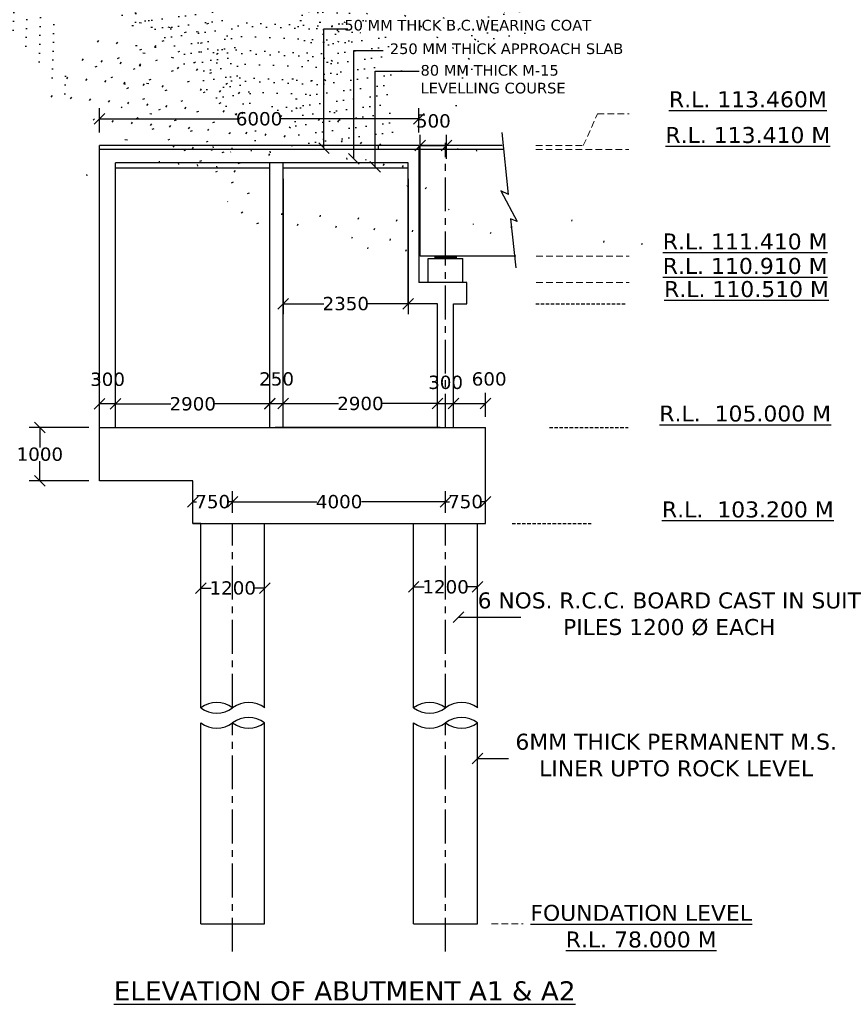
# Model space of a CAD drawing. Header units: millimetres. Extents: x -7746077780 to -3844657605, y -13315294818 to -6656873469.
# Tile 20 of 129: x -3872588280 to -3872572790, y -6657954982 to -6657936489. Entities that reach past the tile are written whole.
import ezdxf

# ---------------------------------------------------------------- set-up
doc = ezdxf.new("R2010")
doc.units = ezdxf.units.MM
doc.header["$MEASUREMENT"] = 0
doc.header["$PDMODE"] = 2
for name, pattern in [('CENTER', [50.800000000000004, 31.75, -6.35, 6.35, -6.35]), ('DASHED2', [9.524999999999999, 6.35, -3.175]), ('HIDDEN', [0.375, 0.25, -0.125]), ('HIDDEN2', [4.762499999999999, 3.175, -1.5875])]:
    doc.linetypes.add(name, pattern=pattern)
doc.layers.add('TEX', color=6, linetype='Continuous')
doc.layers.add('TEXT', color=7, linetype='Continuous')
doc.styles.get("Standard").update_dxf_attribs({"font": 'verdana.ttf', "height": 250})
doc.dimstyles.new('ISO-25', dxfattribs={"dimtxt": 250, "dimasz": 200, "dimexe": 200, "dimexo": 200, "dimgap": 0.02, "dimtad": 0, "dimtih": 1, "dimtoh": 1, "dimdec": 0, "dimdsep": 46, "dimtxsty": 'Standard', "dimblk": 'OBLIQUE', "dimcen": 150, "dimclrd": 1, "dimclre": 1, "dimclrt": 1, "dimadec": 0, "dimazin": 0, "dimtfac": 1, "dimtdec": 0, "dimtmove": 2, "dimatfit": 3, "dimldrblk": 'OBLIQUE', "dimfxl": 0, "dimarcsym": 0})

# ---------------------------------------------------------------- blocks, each defined once
blk = doc.blocks.new('_Oblique')
at = {"color": 0, "linetype": 'ByBlock', "lineweight": -2}
blk.add_line((-0.5, -0.5), (0.5, 0.5), dxfattribs=at)
blk = doc.blocks.new('*D137')
at = {"layer": 'Defpoints', "color": 0, "ltscale": 20, "transparency": 16777216}
for p in [(-3872580783.117477, -6657938350.983407), (-3872586783.11748, -6657938806.638482), (-3872580783.117477, -6657938806.638483)]:
    blk.add_point(p, dxfattribs=at)
at = {"layer": 'TEX', "color": 1, "lineweight": -2, "ltscale": 20, "transparency": 16777216}
for p, q in [((-3872586783.11748, -6657938606.638482), (-3872586783.11748, -6657938150.983407)), ((-3872580783.117477, -6657938606.638483), (-3872580783.117477, -6657938150.983407)), ((-3872586783.11748, -6657938350.983407), (-3872584197.50954, -6657938350.983407)), ((-3872580783.117477, -6657938350.983407), (-3872583368.725417, -6657938350.983407))]:
    blk.add_line(p, q, dxfattribs=at)
at = {"layer": 'TEX', "color": 1, "lineweight": -2, "ltscale": 20, "transparency": 16777216, "xscale": 200, "yscale": 200, "zscale": 200, "rotation": 180}
blk.add_blockref('_Oblique', (-3872586783.11748, -6657938350.983407), dxfattribs=at)
at = {"layer": 'TEX', "color": 1, "lineweight": -2, "ltscale": 20, "transparency": 16777216, "xscale": 200, "yscale": 200, "zscale": 200}
blk.add_blockref('_Oblique', (-3872580783.117477, -6657938350.983407), dxfattribs=at)
at = {"layer": 'TEX', "color": 1, "ltscale": 20, "transparency": 16777216, "insert": (-3872583783.117478, -6657938350.983407), "char_height": 250, "attachment_point": 5}
blk.add_mtext('6000', dxfattribs=at)
blk = doc.blocks.new('*D138')
at = {"layer": 'Defpoints', "color": 0, "ltscale": 20, "transparency": 16777216}
for p in [(-3872580279.117477, -6657945542.680287), (-3872580279.117477, -6657945950.983135), (-3872579529.117476, -6657945950.983135)]:
    blk.add_point(p, dxfattribs=at)
at = {"layer": 'TEX', "color": 1, "lineweight": -2, "ltscale": 20, "transparency": 16777216}
for p, q in [((-3872580279.117477, -6657945750.983135), (-3872580279.117477, -6657945342.680287)), ((-3872579529.117476, -6657945750.983135), (-3872579529.117476, -6657945342.680287)), ((-3872580279.117477, -6657945542.680287), (-3872580207.780861, -6657945542.680287)), ((-3872579529.117476, -6657945542.680287), (-3872579600.454092, -6657945542.680287))]:
    blk.add_line(p, q, dxfattribs=at)
at = {"layer": 'TEX', "color": 1, "lineweight": -2, "ltscale": 20, "transparency": 16777216, "xscale": 200, "yscale": 200, "zscale": 200, "rotation": 180}
blk.add_blockref('_Oblique', (-3872580279.117477, -6657945542.680287), dxfattribs=at)
at = {"layer": 'TEX', "color": 1, "lineweight": -2, "ltscale": 20, "transparency": 16777216, "xscale": 200, "yscale": 200, "zscale": 200}
blk.add_blockref('_Oblique', (-3872579529.117476, -6657945542.680287), dxfattribs=at)
at = {"layer": 'TEX', "color": 1, "ltscale": 20, "transparency": 16777216, "insert": (-3872579904.117476, -6657945542.680287), "char_height": 250, "attachment_point": 5}
blk.add_mtext('750', dxfattribs=at)
blk = doc.blocks.new('*D139')
at = {"layer": 'Defpoints', "color": 0, "ltscale": 20, "transparency": 16777216}
for p in [(-3872580879.117476, -6657947142.680285), (-3872580879.117476, -6657947142.680285), (-3872579679.117477, -6657947142.680286)]:
    blk.add_point(p, dxfattribs=at)
at = {"layer": 'TEX', "color": 1, "lineweight": -2, "ltscale": 20, "transparency": 16777216}
for p, q in [((-3872580879.117476, -6657946942.680285), (-3872580879.117476, -6657946942.680285)), ((-3872579679.117477, -6657946942.680286), (-3872579679.117477, -6657946942.680285)), ((-3872580879.117476, -6657947142.680285), (-3872580681.672736, -6657947142.680285)), ((-3872579679.117477, -6657947142.680285), (-3872579876.562218, -6657947142.680285))]:
    blk.add_line(p, q, dxfattribs=at)
at = {"layer": 'TEX', "color": 1, "lineweight": -2, "ltscale": 20, "transparency": 16777216, "xscale": 200, "yscale": 200, "zscale": 200, "rotation": 180}
blk.add_blockref('_Oblique', (-3872580879.117476, -6657947142.680285), dxfattribs=at)
at = {"layer": 'TEX', "color": 1, "lineweight": -2, "ltscale": 20, "transparency": 16777216, "xscale": 200, "yscale": 200, "zscale": 200}
blk.add_blockref('_Oblique', (-3872579679.117477, -6657947142.680285), dxfattribs=at)
at = {"layer": 'TEX', "color": 1, "ltscale": 20, "transparency": 16777216, "insert": (-3872580279.117477, -6657947142.680285), "char_height": 250, "attachment_point": 5}
blk.add_mtext('1200', dxfattribs=at)
blk = doc.blocks.new('*D140')
at = {"layer": 'Defpoints', "color": 0, "ltscale": 20, "transparency": 16777216}
for p in [(-3872584877.444091, -6657947163.203449), (-3872584877.444091, -6657947163.20345), (-3872583677.444092, -6657947163.203451)]:
    blk.add_point(p, dxfattribs=at)
at = {"layer": 'TEX', "color": 1, "lineweight": -2, "ltscale": 20, "transparency": 16777216}
for p, q in [((-3872584877.444091, -6657946963.20345), (-3872584877.444091, -6657946963.203449)), ((-3872583677.444092, -6657946963.203451), (-3872583677.444092, -6657946963.203449)), ((-3872584877.444091, -6657947163.203449), (-3872584679.99935, -6657947163.203449)), ((-3872583677.444092, -6657947163.203449), (-3872583874.888833, -6657947163.203449))]:
    blk.add_line(p, q, dxfattribs=at)
at = {"layer": 'TEX', "color": 1, "lineweight": -2, "ltscale": 20, "transparency": 16777216, "xscale": 200, "yscale": 200, "zscale": 200, "rotation": 180}
blk.add_blockref('_Oblique', (-3872584877.444091, -6657947163.203449), dxfattribs=at)
at = {"layer": 'TEX', "color": 1, "lineweight": -2, "ltscale": 20, "transparency": 16777216, "xscale": 200, "yscale": 200, "zscale": 200}
blk.add_blockref('_Oblique', (-3872583677.444092, -6657947163.203449), dxfattribs=at)
at = {"layer": 'TEX', "color": 1, "ltscale": 20, "transparency": 16777216, "insert": (-3872584277.444091, -6657947163.203449), "char_height": 250, "attachment_point": 5}
blk.add_mtext('1200', dxfattribs=at)
blk = doc.blocks.new('*D141')
at = {"layer": 'Defpoints', "color": 0, "ltscale": 20, "transparency": 16777216}
for p in [(-3872580279.117477, -6657945542.680287), (-3872584279.117477, -6657945950.983135), (-3872580279.117477, -6657945950.983137)]:
    blk.add_point(p, dxfattribs=at)
at = {"layer": 'TEX', "color": 1, "lineweight": -2, "ltscale": 20, "transparency": 16777216}
for p, q in [((-3872584279.117477, -6657945750.983135), (-3872584279.117477, -6657945342.680287)), ((-3872580279.117477, -6657945750.983137), (-3872580279.117477, -6657945342.680287)), ((-3872584279.117477, -6657945542.680287), (-3872582698.546476, -6657945542.680287)), ((-3872580279.117477, -6657945542.680287), (-3872581859.688478, -6657945542.680287))]:
    blk.add_line(p, q, dxfattribs=at)
at = {"layer": 'TEX', "color": 1, "lineweight": -2, "ltscale": 20, "transparency": 16777216, "xscale": 200, "yscale": 200, "zscale": 200, "rotation": 180}
blk.add_blockref('_Oblique', (-3872584279.117477, -6657945542.680287), dxfattribs=at)
at = {"layer": 'TEX', "color": 1, "lineweight": -2, "ltscale": 20, "transparency": 16777216, "xscale": 200, "yscale": 200, "zscale": 200}
blk.add_blockref('_Oblique', (-3872580279.117477, -6657945542.680287), dxfattribs=at)
at = {"layer": 'TEX', "color": 1, "ltscale": 20, "transparency": 16777216, "insert": (-3872582279.117477, -6657945542.680287), "char_height": 250, "attachment_point": 5}
blk.add_mtext('4000', dxfattribs=at)
blk = doc.blocks.new('*D143')
at = {"layer": 'Defpoints', "color": 0, "ltscale": 20, "transparency": 16777216}
for p in [(-3872579529.117476, -6657943698.072463), (-3872580129.117477, -6657944150.983152), (-3872579529.117476, -6657944150.983137)]:
    blk.add_point(p, dxfattribs=at)
at = {"layer": 'TEX', "color": 1, "lineweight": -2, "ltscale": 20, "transparency": 16777216}
for p, q in [((-3872580129.117477, -6657943950.983152), (-3872580129.117477, -6657943498.072463)), ((-3872579529.117476, -6657943950.983137), (-3872579529.117476, -6657943498.072463)), ((-3872580129.117477, -6657943698.072463), (-3872579529.117476, -6657943698.072463))]:
    blk.add_line(p, q, dxfattribs=at)
at = {"layer": 'TEX', "color": 1, "lineweight": -2, "ltscale": 20, "transparency": 16777216, "xscale": 200, "yscale": 200, "zscale": 200, "rotation": 180}
blk.add_blockref('_Oblique', (-3872580129.117477, -6657943698.072463), dxfattribs=at)
at = {"layer": 'TEX', "color": 1, "lineweight": -2, "ltscale": 20, "transparency": 16777216, "xscale": 200, "yscale": 200, "zscale": 200}
blk.add_blockref('_Oblique', (-3872579529.117476, -6657943698.072463), dxfattribs=at)
at = {"layer": 'TEX', "color": 1, "ltscale": 20, "transparency": 16777216, "insert": (-3872579460.943182, -6657943237.82069), "char_height": 250, "attachment_point": 5}
blk.add_mtext('600', dxfattribs=at)
blk = doc.blocks.new('*D163')
at = {"layer": 'Defpoints', "color": 0, "ltscale": 20, "transparency": 16777216}
for p in [(-3872580259.465943, -6657938852.279156), (-3872580759.465945, -6657939307.934232), (-3872580259.465943, -6657939302.195518)]:
    blk.add_point(p, dxfattribs=at)
at = {"layer": 'TEX', "color": 1, "lineweight": -2, "ltscale": 20, "transparency": 16777216}
for p, q in [((-3872580759.465945, -6657939107.934232), (-3872580759.465945, -6657938652.279156)), ((-3872580259.465943, -6657939102.195518), (-3872580259.465943, -6657938652.279156)), ((-3872580759.465945, -6657938852.279156), (-3872580259.465943, -6657938852.279156))]:
    blk.add_line(p, q, dxfattribs=at)
at = {"layer": 'TEX', "color": 1, "lineweight": -2, "ltscale": 20, "transparency": 16777216, "xscale": 200, "yscale": 200, "zscale": 200, "rotation": 180}
blk.add_blockref('_Oblique', (-3872580759.465945, -6657938852.279156), dxfattribs=at)
at = {"layer": 'TEX', "color": 1, "lineweight": -2, "ltscale": 20, "transparency": 16777216, "xscale": 200, "yscale": 200, "zscale": 200}
blk.add_blockref('_Oblique', (-3872580259.465943, -6657938852.279156), dxfattribs=at)
at = {"layer": 'TEX', "color": 1, "ltscale": 20, "transparency": 16777216, "insert": (-3872580509.465944, -6657938392.027383), "char_height": 250, "attachment_point": 5}
blk.add_mtext('500', dxfattribs=at)
blk = doc.blocks.new('*D142')
at = {"layer": 'Defpoints', "color": 0, "ltscale": 20, "transparency": 16777216}
for p in [(-3872585029.139559, -6657945542.683788), (-3872585029.139559, -6657945950.986636), (-3872584279.139558, -6657945950.986636)]:
    blk.add_point(p, dxfattribs=at)
at = {"layer": 'TEX', "color": 1, "lineweight": -2, "ltscale": 20, "transparency": 16777216}
for p, q in [((-3872585029.139559, -6657945750.986636), (-3872585029.139559, -6657945342.683788)), ((-3872584279.139558, -6657945750.986636), (-3872584279.139558, -6657945342.683788)), ((-3872585029.139559, -6657945542.683788), (-3872584957.802944, -6657945542.683788)), ((-3872584279.139558, -6657945542.683788), (-3872584350.476174, -6657945542.683788))]:
    blk.add_line(p, q, dxfattribs=at)
at = {"layer": 'TEX', "color": 1, "lineweight": -2, "ltscale": 20, "transparency": 16777216, "xscale": 200, "yscale": 200, "zscale": 200, "rotation": 180}
blk.add_blockref('_Oblique', (-3872585029.139559, -6657945542.683788), dxfattribs=at)
at = {"layer": 'TEX', "color": 1, "lineweight": -2, "ltscale": 20, "transparency": 16777216, "xscale": 200, "yscale": 200, "zscale": 200}
blk.add_blockref('_Oblique', (-3872584279.139558, -6657945542.683788), dxfattribs=at)
at = {"layer": 'TEX', "color": 1, "ltscale": 20, "transparency": 16777216, "insert": (-3872584654.139559, -6657945542.683788), "char_height": 250, "attachment_point": 5}
blk.add_mtext('750', dxfattribs=at)
blk = doc.blocks.new('*D244')
at = {"layer": 'Defpoints', "color": 0, "ltscale": 30, "transparency": 16777216}
for p in [(-3872587901.027316, -6657944150.98315), (-3872586779.184468, -6657944150.98315), (-3872586779.184466, -6657945151.377439)]:
    blk.add_point(p, dxfattribs=at)
at = {"layer": 'TEX', "color": 1, "lineweight": -2, "ltscale": 30, "transparency": 16777216}
for p, q in [((-3872586979.184468, -6657944150.98315), (-3872588101.027316, -6657944150.98315)), ((-3872587901.027316, -6657944150.98315), (-3872587901.027316, -6657944521.039409)), ((-3872587901.027316, -6657945151.377439), (-3872587901.027316, -6657944781.321181)), ((-3872586979.184466, -6657945151.377439), (-3872588101.027316, -6657945151.377439))]:
    blk.add_line(p, q, dxfattribs=at)
at = {"layer": 'TEX', "color": 1, "lineweight": -2, "ltscale": 30, "transparency": 16777216, "xscale": 200, "yscale": 200, "zscale": 200}
for p, rotation in [((-3872587901.027316, -6657944150.98315), 90), ((-3872587901.027316, -6657945151.377439), 270)]:
    blk.add_blockref('_Oblique', p, dxfattribs=dict(at, rotation=rotation))
at = {"layer": 'TEX', "color": 1, "ltscale": 30, "transparency": 16777216, "insert": (-3872587901.027315, -6657944651.180296), "char_height": 250, "attachment_point": 5}
blk.add_mtext('1000', dxfattribs=at)
blk = doc.blocks.new('*D270')
at = {"layer": 'Defpoints', "color": 0, "ltscale": 30, "transparency": 16777216}
for p in [(-3872583579.15097, -6657943704.939858), (-3872586479.184464, -6657944150.98315), (-3872583579.15097, -6657944150.983144)]:
    blk.add_point(p, dxfattribs=at)
at = {"layer": 'TEX', "color": 1, "lineweight": -2, "ltscale": 30, "transparency": 16777216}
for p, q in [((-3872586479.184464, -6657943950.98315), (-3872586479.184464, -6657943504.939858)), ((-3872583579.15097, -6657943950.983144), (-3872583579.15097, -6657943504.939858)), ((-3872586479.184464, -6657943704.939858), (-3872585441.545004, -6657943704.939858)), ((-3872583579.15097, -6657943704.939858), (-3872584616.79043, -6657943704.939858))]:
    blk.add_line(p, q, dxfattribs=at)
at = {"layer": 'TEX', "color": 1, "lineweight": -2, "ltscale": 30, "transparency": 16777216, "xscale": 200, "yscale": 200, "zscale": 200, "rotation": 180}
blk.add_blockref('_Oblique', (-3872586479.184464, -6657943704.939858), dxfattribs=at)
at = {"layer": 'TEX', "color": 1, "lineweight": -2, "ltscale": 30, "transparency": 16777216, "xscale": 200, "yscale": 200, "zscale": 200}
blk.add_blockref('_Oblique', (-3872583579.15097, -6657943704.939858), dxfattribs=at)
at = {"layer": 'TEX', "color": 1, "ltscale": 30, "transparency": 16777216, "insert": (-3872585029.167717, -6657943704.939858), "char_height": 250, "attachment_point": 5}
blk.add_mtext('2900', dxfattribs=at)
blk = doc.blocks.new('*D271')
at = {"layer": 'Defpoints', "color": 0, "ltscale": 30, "transparency": 16777216}
for p in [(-3872583329.15097, -6657943698.072463), (-3872583579.15097, -6657944150.983144), (-3872583329.15097, -6657944150.983144)]:
    blk.add_point(p, dxfattribs=at)
at = {"layer": 'TEX', "color": 1, "lineweight": -2, "ltscale": 30, "transparency": 16777216}
for p, q in [((-3872583579.15097, -6657943950.983144), (-3872583579.15097, -6657943498.072463)), ((-3872583329.15097, -6657943950.983144), (-3872583329.15097, -6657943498.072463)), ((-3872583579.15097, -6657943698.072463), (-3872583329.15097, -6657943698.072463))]:
    blk.add_line(p, q, dxfattribs=at)
at = {"layer": 'TEX', "color": 1, "lineweight": -2, "ltscale": 30, "transparency": 16777216, "xscale": 200, "yscale": 200, "zscale": 200, "rotation": 180}
blk.add_blockref('_Oblique', (-3872583579.15097, -6657943698.072463), dxfattribs=at)
at = {"layer": 'TEX', "color": 1, "lineweight": -2, "ltscale": 30, "transparency": 16777216, "xscale": 200, "yscale": 200, "zscale": 200}
blk.add_blockref('_Oblique', (-3872583329.15097, -6657943698.072463), dxfattribs=at)
at = {"layer": 'TEX', "color": 1, "ltscale": 30, "transparency": 16777216, "insert": (-3872583454.15097, -6657943237.652792), "char_height": 250, "attachment_point": 5}
blk.add_mtext('250', dxfattribs=at)
blk = doc.blocks.new('*D272')
at = {"layer": 'Defpoints', "color": 0, "ltscale": 30, "transparency": 16777216}
for p in [(-3872580429.117477, -6657943698.072463), (-3872583329.15097, -6657944150.983144), (-3872580429.117477, -6657944150.983139)]:
    blk.add_point(p, dxfattribs=at)
at = {"layer": 'TEX', "color": 1, "lineweight": -2, "ltscale": 30, "transparency": 16777216}
for p, q in [((-3872583329.15097, -6657943950.983144), (-3872583329.15097, -6657943498.072463)), ((-3872580429.117477, -6657943950.983139), (-3872580429.117477, -6657943498.072463)), ((-3872583329.15097, -6657943698.072463), (-3872582291.51151, -6657943698.072463)), ((-3872580429.117477, -6657943698.072463), (-3872581466.756937, -6657943698.072463))]:
    blk.add_line(p, q, dxfattribs=at)
at = {"layer": 'TEX', "color": 1, "lineweight": -2, "ltscale": 30, "transparency": 16777216, "xscale": 200, "yscale": 200, "zscale": 200, "rotation": 180}
blk.add_blockref('_Oblique', (-3872583329.15097, -6657943698.072463), dxfattribs=at)
at = {"layer": 'TEX', "color": 1, "lineweight": -2, "ltscale": 30, "transparency": 16777216, "xscale": 200, "yscale": 200, "zscale": 200}
blk.add_blockref('_Oblique', (-3872580429.117477, -6657943698.072463), dxfattribs=at)
at = {"layer": 'TEX', "color": 1, "ltscale": 30, "transparency": 16777216, "insert": (-3872581879.134223, -6657943698.072463), "char_height": 250, "attachment_point": 5}
blk.add_mtext('2900', dxfattribs=at)
blk = doc.blocks.new('*D273')
at = {"layer": 'Defpoints', "color": 0, "ltscale": 30, "transparency": 16777216}
for p in [(-3872586779.184466, -6657943704.939858), (-3872586779.184466, -6657944150.98315), (-3872586479.184464, -6657944150.983149)]:
    blk.add_point(p, dxfattribs=at)
at = {"layer": 'TEX', "color": 1, "lineweight": -2, "ltscale": 30, "transparency": 16777216}
for p, q in [((-3872586779.184466, -6657943950.98315), (-3872586779.184466, -6657943504.939858)), ((-3872586479.184464, -6657943950.983149), (-3872586479.184464, -6657943504.939858)), ((-3872586479.184464, -6657943704.939858), (-3872586779.184466, -6657943704.939858))]:
    blk.add_line(p, q, dxfattribs=at)
at = {"layer": 'TEX', "color": 1, "lineweight": -2, "ltscale": 30, "transparency": 16777216, "xscale": 200, "yscale": 200, "zscale": 200, "rotation": 180}
blk.add_blockref('_Oblique', (-3872586779.184466, -6657943704.939858), dxfattribs=at)
at = {"layer": 'TEX', "color": 1, "lineweight": -2, "ltscale": 30, "transparency": 16777216, "xscale": 200, "yscale": 200, "zscale": 200}
blk.add_blockref('_Oblique', (-3872586479.184464, -6657943704.939858), dxfattribs=at)
at = {"layer": 'TEX', "color": 1, "ltscale": 30, "transparency": 16777216, "insert": (-3872586629.184465, -6657943244.520187), "char_height": 250, "attachment_point": 5}
blk.add_mtext('300', dxfattribs=at)
blk = doc.blocks.new('*D274')
at = {"layer": 'Defpoints', "color": 0, "ltscale": 30, "transparency": 16777216}
for p in [(-3872580429.117476, -6657943698.072463), (-3872580129.117477, -6657943698.072463), (-3872580129.117477, -6657943698.072463)]:
    blk.add_point(p, dxfattribs=at)
at = {"layer": 'TEX', "color": 1, "lineweight": -2, "ltscale": 30, "transparency": 16777216}
blk.add_line((-3872580429.117476, -6657943698.072463), (-3872580129.117477, -6657943698.072463), dxfattribs=at)
at = {"layer": 'TEX', "color": 1, "lineweight": -2, "ltscale": 30, "transparency": 16777216, "xscale": 200, "yscale": 200, "zscale": 200, "rotation": 180}
blk.add_blockref('_Oblique', (-3872580429.117476, -6657943698.072463), dxfattribs=at)
at = {"layer": 'TEX', "color": 1, "lineweight": -2, "ltscale": 30, "transparency": 16777216, "xscale": 200, "yscale": 200, "zscale": 200}
blk.add_blockref('_Oblique', (-3872580129.117477, -6657943698.072463), dxfattribs=at)
at = {"layer": 'TEX', "color": 1, "ltscale": 30, "transparency": 16777216, "insert": (-3872580279.117477, -6657943302.270687), "char_height": 250, "attachment_point": 5}
blk.add_mtext('300', dxfattribs=at)
blk = doc.blocks.new('*D275')
at = {"layer": 'Defpoints', "color": 0, "ltscale": 30, "transparency": 16777216}
for p in [(-3872583329.150971, -6657939277.324607), (-3872580979.465949, -6657939277.324609), (-3872580979.465949, -6657941822.728549)]:
    blk.add_point(p, dxfattribs=at)
at = {"layer": 'TEX', "color": 1, "lineweight": -2, "ltscale": 30, "transparency": 16777216}
for p, q in [((-3872583329.150971, -6657939477.324607), (-3872583329.150971, -6657942022.728549)), ((-3872580979.465949, -6657939477.324609), (-3872580979.465949, -6657942022.728549)), ((-3872583329.150971, -6657941822.728549), (-3872582566.685747, -6657941822.728549)), ((-3872580979.465949, -6657941822.728549), (-3872581741.931173, -6657941822.728549))]:
    blk.add_line(p, q, dxfattribs=at)
at = {"layer": 'TEX', "color": 1, "lineweight": -2, "ltscale": 30, "transparency": 16777216, "xscale": 200, "yscale": 200, "zscale": 200, "rotation": 180}
blk.add_blockref('_Oblique', (-3872583329.150971, -6657941822.728549), dxfattribs=at)
at = {"layer": 'TEX', "color": 1, "lineweight": -2, "ltscale": 30, "transparency": 16777216, "xscale": 200, "yscale": 200, "zscale": 200}
blk.add_blockref('_Oblique', (-3872580979.465949, -6657941822.728549), dxfattribs=at)
at = {"layer": 'TEX', "color": 1, "ltscale": 30, "transparency": 16777216, "insert": (-3872582154.30846, -6657941822.728549), "char_height": 250, "attachment_point": 5}
blk.add_mtext('2350', dxfattribs=at)

msp = doc.modelspace()

# ---------------------------------------------------------------- hatches: boundary and pattern name
at = {"linetype": 'Continuous', "ltscale": 0.05}
for points in [[(-3872580479.117476, -6657940927.43714), (-3872580279.117476, -6657940927.43714), (-3872580279.117476, -6657940971.437139), (-3872580479.117476, -6657940971.43714)], [(-3872580079.117476, -6657940927.43714), (-3872580279.117476, -6657940927.43714), (-3872580279.117476, -6657940971.437139), (-3872580079.117476, -6657940971.43714)]]:
    msp.add_hatch(color=240, dxfattribs=at).paths.add_polyline_path(points)
at = {"layer": 'TEX', "ltscale": 20}
h = msp.add_hatch(dxfattribs=at)
h.set_pattern_fill('AR-CONC', color=240, scale=50, style=0)
h.set_pattern_definition([(49.99999999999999, (383441.8703813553, -369343.9018831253), (358.6300913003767, -31.37606749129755), [37.5, -412.5]), (355, (383441.8703813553, -369343.9018831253), (-69.3756668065, 376.0960668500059), [30, -330]), (100.45144446, (383471.7562218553, -369346.5165551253), (289.254423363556, 344.7199954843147), [31.87009599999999, -350.5710559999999]), (46.18420000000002, (383441.8703813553, -369243.9018831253), (533.6206653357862, -82.75964039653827), [56.24999999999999, -618.7499999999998]), (96.63563549, (383486.3387538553, -369250.7985366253), (467.3309728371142, 487.0593003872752), [47.805171, -525.8568799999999]), (351.1841639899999, (383441.8703813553, -369243.9018831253), (467.3309725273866, 487.0593001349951), [45, -495.0000004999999]), (21, (383491.8703813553, -369268.9018831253), (298.4535260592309, -201.3094453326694), [37.5, -412.5]), (326.0000000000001, (383491.8703813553, -369268.9018831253), (121.6576659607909, 362.5750225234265), [30, -330]), (71.45144474, (383516.7415083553, -369285.6776701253), (420.1111883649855, 161.2655764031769), [31.870095, -350.571056]), (37.50000000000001, (383441.8703813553, -369343.9018831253), (6.079927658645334, 166.4469269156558), [0, -326, 0, -335, 0, -331.25]), (7.499999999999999, (383441.8703813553, -369343.9018831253), (131.5347687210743, 197.2058559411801), [0, -191, 0, -318.5, 0, -126.25]), (327.5, (383330.3703813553, -369343.9018831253), (266.9112180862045, -11.27743586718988), [0, -125, 0, -390, 0, -517.5]), (317.5, (383280.3703813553, -369343.9018831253), (291.5930846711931, 50.05249116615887), [0, -162.5, 0, -259, 0, -367.5])])
h.paths.add_polyline_path([(-3872583579.150971, -6657939177.324608), (-3872584179.117475, -6657939177.324608), (-3872586479.184464, -6657939177.324605), (-3872586479.184464, -6657939277.324606), (-3872583579.150971, -6657939277.324608)])
h.paths.add_polyline_path([(-3872580979.46595, -6657939177.324607), (-3872583329.150971, -6657939177.324608), (-3872583329.150971, -6657939277.324607), (-3872581079.117479, -6657939277.324607), (-3872580979.46595, -6657939277.324609)])

# ---------------------------------------------------------------- linework, layer by layer
at = {"color": 240}
for p, q in [((-3872586779.184466, -6657945150.983136), (-3872586779.184465, -6657938852.279154)), ((-3872580759.465951, -6657940927.437154), (-3872580759.46595, -6657938852.279157)), ((-3872579217.202298, -6657938852.279157), (-3872580759.46595, -6657938852.279157)), ((-3872581254.587823, -6657939176.95289), (-3872586479.184464, -6657939177.324605)), ((-3872586479.184464, -6657944150.98315), (-3872586479.184464, -6657939177.324605)), ((-3872583579.34969, -6657939277.324608), (-3872586479.184464, -6657939277.324606)), ((-3872580979.465949, -6657939176.952891), (-3872584179.117476, -6657939176.952891)), ((-3872583579.34969, -6657939277.324608), (-3872584179.117476, -6657939277.324608)), ((-3872580979.46595, -6657939177.324607), (-3872584179.117475, -6657939177.324608)), ((-3872580979.465949, -6657939277.324609), (-3872583329.150973, -6657939277.324609)), ((-3872581079.117479, -6657939277.324607), (-3872583329.150972, -6657939277.324607)), ((-3872579879.46595, -6657941827.385525), (-3872579879.46595, -6657941427.411286)), ((-3872580429.117477, -6657944150.983151), (-3872580429.117475, -6657941827.385524)), ((-3872580129.117477, -6657944150.983151), (-3872580129.117476, -6657941826.920893)), ((-3872579529.117476, -6657945950.983137), (-3872579529.117476, -6657944150.983137))]:
    msp.add_line(p, q, dxfattribs=at)
at = {"color": 240, "ltscale": 0.05}
for p, q in [((-3872580779.465948, -6657938852.279154), (-3872586779.184465, -6657938852.279154)), ((-3872580779.465949, -6657938927.437153), (-3872586779.184465, -6657938927.437153)), ((-3872580779.46595, -6657938852.279155), (-3872584379.117476, -6657938852.279154)), ((-3872579187.120656, -6657938927.437154), (-3872580759.46595, -6657938927.437153)), ((-3872578961.651208, -6657940927.437154), (-3872580759.46595, -6657940927.437153)), ((-3872579879.465949, -6657941427.411287), (-3872580779.46595, -6657941427.411286)), ((-3872580429.117475, -6657941827.385524), (-3872580979.46595, -6657941827.385524)), ((-3872580129.117476, -6657941827.385525), (-3872579879.46595, -6657941827.385525))]:
    msp.add_line(p, q, dxfattribs=at)
at = {"color": 240, "linetype": 'DASHED2', "ltscale": 30}
msp.add_line((-3872586779.184464, -6657939176.952888), (-3872586779.184465, -6657938927.437153), dxfattribs=at)
at = {"color": 240, "linetype": 'Continuous', "ltscale": 0.05}
for p, q in [((-3872580604.117476, -6657940971.43714), (-3872579954.117476, -6657940971.43714)), ((-3872580279.117476, -6657940927.43714), (-3872580479.117477, -6657940927.43714)), ((-3872580479.117476, -6657940927.43714), (-3872580479.117476, -6657940971.43714)), ((-3872580279.117476, -6657940927.43714), (-3872580079.117475, -6657940927.43714)), ((-3872580279.117476, -6657940927.43714), (-3872580279.117476, -6657940971.43714)), ((-3872580279.117476, -6657940927.43714), (-3872580279.117476, -6657940971.43714)), ((-3872580079.117476, -6657940927.43714), (-3872580079.117476, -6657940971.43714)), ((-3872584879.117477, -6657949412.680285), (-3872584879.117477, -6657945950.983135)), ((-3872583679.117477, -6657949412.680289), (-3872583679.117477, -6657945950.983135)), ((-3872580879.117476, -6657949412.680289), (-3872580879.117477, -6657945950.983135)), ((-3872579679.117477, -6657949412.680285), (-3872579679.117477, -6657945950.983135)), ((-3872584879.117478, -6657953470.983136), (-3872584879.117477, -6657949692.680287)), ((-3872583679.117478, -6657953470.983136), (-3872583679.117477, -6657949692.680287)), ((-3872580879.117477, -6657953470.983136), (-3872580879.117476, -6657949692.680287)), ((-3872579679.117477, -6657953470.983136), (-3872579679.117476, -6657949692.680287))]:
    msp.add_line(p, q, dxfattribs=at)
at = {"color": 240, "ltscale": 0.05}
msp.add_lwpolyline([(-3872579100.352056, -6657939774.147573), (-3872579238.786283, -6657939701.047987), (-3872578934.387405, -6657940279.031224), (-3872579060.07317, -6657940231.603252), (-3872578961.651208, -6657941147.706425)], dxfattribs=at)
at = {"layer": 'TEX', "color": 240, "ltscale": 20}
for p, q in [((-3872579100.352056, -6657939774.147573), (-3872579217.202298, -6657938607.372939)), ((-3872580779.46595, -6657938852.279155), (-3872580779.46595, -6657941427.411286)), ((-3872580979.46595, -6657941827.385524), (-3872580979.46595, -6657939176.952892)), ((-3872586779.184466, -6657944150.98315), (-3872579529.117476, -6657944150.983137)), ((-3872585029.117477, -6657945950.983136), (-3872579529.117476, -6657945950.983137)), ((-3872584879.117478, -6657953470.983136), (-3872583679.117478, -6657953470.983137)), ((-3872580879.117477, -6657953470.983136), (-3872579679.117477, -6657953470.983137))]:
    msp.add_line(p, q, dxfattribs=at)
at = {"layer": 'TEX', "color": 4, "linetype": 'CENTER', "ltscale": 20}
for p, q in [((-3872580279.117477, -6657944150.983151), (-3872580279.117476, -6657938800.899769)), ((-3872584279.117477, -6657949412.680288), (-3872584279.117477, -6657945950.983135)), ((-3872584279.117476, -6657949412.680288), (-3872584279.117477, -6657945950.983135)), ((-3872580279.117476, -6657949412.680288), (-3872580279.117477, -6657945950.983135)), ((-3872584279.117478, -6657953990.983136), (-3872584279.117477, -6657949692.680285)), ((-3872580279.117477, -6657953990.983136), (-3872580279.117476, -6657949692.680285))]:
    msp.add_line(p, q, dxfattribs=at)
at = {"layer": 'TEX', "ltscale": 30}
for p, q in [((-3872583579.15097, -6657944150.983144), (-3872583579.150971, -6657939177.324606)), ((-3872583329.15097, -6657944150.983144), (-3872583329.150971, -6657939177.324606)), ((-3872586579.184464, -6657944150.98315), (-3872580379.117477, -6657944150.983139)), ((-3872580379.117477, -6657944150.983139), (-3872583479.15097, -6657944150.983145))]:
    msp.add_line(p, q, dxfattribs=at)
at = {"layer": 'TEX', "color": 1, "ltscale": 20}
for p, q in [((-3872580604.117476, -6657941427.43714), (-3872580604.117476, -6657940971.43714)), ((-3872579954.117476, -6657941427.43714), (-3872579954.117476, -6657940971.43714))]:
    msp.add_line(p, q, dxfattribs=at)
at = {"layer": 'TEX', "color": 252, "ltscale": 20}
msp.add_line((-3872579879.46595, -6657941827.385525), (-3872579879.46595, -6657941827.385525), dxfattribs=at)
at = {"layer": 'TEX', "color": 2, "linetype": 'HIDDEN2', "ltscale": 20}
for p, q in [((-3872578586.809881, -6657941827.394991), (-3872576906.280702, -6657941827.394991)), ((-3872578330.376465, -6657944150.983151), (-3872576846.956315, -6657944150.983151)), ((-3872579030.376462, -6657945950.983137), (-3872577546.956312, -6657945950.983137))]:
    msp.add_line(p, q, dxfattribs=at)
at = {"layer": 'TEX', "color": 240, "ltscale": 30}
for p, q in [((-3872583329.15097, -6657944150.983145), (-3872583329.15097, -6657943881.857038)), ((-3872583429.15097, -6657944150.983145), (-3872583329.15097, -6657944150.983145))]:
    msp.add_line(p, q, dxfattribs=at)
at = {"layer": 'TEX', "ltscale": 20}
for p, q in [((-3872585029.117477, -6657945150.983136), (-3872586779.184466, -6657945150.983136)), ((-3872585029.117477, -6657945950.983136), (-3872585029.117477, -6657945150.983136)), ((-3872584879.117477, -6657945950.983136), (-3872585029.117477, -6657945950.983136))]:
    msp.add_line(p, q, dxfattribs=at)
at = {"layer": 'TEX', "color": 240, "ltscale": 20}
for centre, start, end in [((-3872584579.117476, -6657949012.97674), 233.1096992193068, 306.8903007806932), ((-3872584579.117476, -6657949812.383835), 53.10972106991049, 126.8902789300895), ((-3872583979.117479, -6657949812.383835), 52.76006740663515, 126.8902789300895), ((-3872580579.117475, -6657949012.97674), 233.1096992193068, 306.8903007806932), ((-3872580579.117475, -6657949812.383835), 53.10972106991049, 126.8902789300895), ((-3872579979.117478, -6657949812.383835), 52.76006740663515, 126.8902789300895), ((-3872583979.117479, -6657950092.383833), 53.10964456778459, 126.8903554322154), ((-3872579979.117478, -6657950092.383833), 53.10964456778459, 126.8903554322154), ((-3872584579.117476, -6657949292.977308), 233.1096445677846, 306.8903554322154), ((-3872583979.117479, -6657949292.976738), 233.1096992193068, 306.8903007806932), ((-3872580579.117475, -6657949292.977308), 233.1096445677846, 306.8903554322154), ((-3872579979.117478, -6657949292.976738), 233.1096992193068, 306.8903007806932)]:
    msp.add_arc(centre, 499.7628690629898, start, end, dxfattribs=at)
at = {"layer": 'TEXT', "color": 2, "linetype": 'HIDDEN', "lineweight": 13, "ltscale": 500}
for p, q in [((-3872578586.80988, -6657938927.437026), (-3872576837.591037, -6657938927.437026)), ((-3872578577.484436, -6657940927.395), (-3872576828.265593, -6657940927.395)), ((-3872578577.484436, -6657941427.369133), (-3872576828.265593, -6657941427.369133)), ((-3872579418.843179, -6657953470.983136), (-3872578822.547863, -6657953470.983136))]:
    msp.add_line(p, q, dxfattribs=at)
msp.add_lwpolyline([(-3872578586.809881, -6657938852.279157), (-3872577692.898523, -6657938852.279157), (-3872577422.898523, -6657938256.899011), (-3872576832.898523, -6657938256.899011)], dxfattribs=at)

# ---------------------------------------------------------------- texts
at = {"layer": 'TEX', "color": 1, "ltscale": 20, "char_height": 300, "attachment_point": 5}
for s, insert in [('{\\LR.L. 113.460M}', (-3872574601.571617, -6657937986.727288)), ('{\\LR.L. 113.410 M}', (-3872574601.571617, -6657938657.265304)), ('{\\LR.L. 111.410 M}', (-3872574652.364481, -6657940657.223278)), ('{\\LR.L. 110.910 M}', (-3872574652.364481, -6657941116.497411)), ('{\\LR.L. 110.510 M}', (-3872574627.103291, -6657941550.277224)), ('{\\L R.L.  105.000 M}', (-3872574716.591851, -6657943888.352146)), ('{\\L R.L.  103.200 M}', (-3872574667.140456, -6657945689.996543))]:
    msp.add_mtext(s, dxfattribs=dict(at, insert=insert))
for s, insert, width in [('6 NOS. R.C.C. BOARD CAST IN SUIT PILES 1200 %%C EACH', (-3872576046.827412, -6657947652.680283), 7462.175887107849), ('6MM THICK PERMANENT M.S. LINER UPTO ROCK LEVEL', (-3872575948.561937, -6657950302.680283), 6641.218839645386), ('{\\LFOUNDATION LEVEL R.L. 78.000 M}', (-3872576605.293532, -6657953517.190596), 4414.728399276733)]:
    msp.add_mtext(s, dxfattribs=dict(at, insert=insert, width=width))
at = {"layer": 'TEXT', "color": 6, "char_height": 200}
for s, insert, width, attachment_point in [('50 MM THICK B.C.WEARING COAT', (-3872579863.13166, -6657936492.202841), 5099.898213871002, 2), ('250 MM THICK APPROACH SLAB', (-3872579134.312397, -6657936934.030561), 5099.898213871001, 2), ('80 MM THICK M-15 \\PLEVELLING COURSE', (-3872580749.864897, -6657937339.485478), 12720.00000000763, 1)]:
    msp.add_mtext(s, dxfattribs=dict(at, insert=insert, width=width, attachment_point=attachment_point))
at = {"layer": 'TEXT', "color": 191, "insert": (-3872582175.578139, -6657954550.240707), "char_height": 360, "width": 12514.7745372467, "attachment_point": 2}
msp.add_mtext('{\\LELEVATION OF ABUTMENT A1 & A2}', dxfattribs=at)

# ---------------------------------------------------------------- dimensions: what is measured, and where the dimension line sits
at = {"layer": 'TEX', "ltscale": 20}
dim = msp.add_linear_dim(base=(-3872580783.117477, -6657938350.983407), p1=(-3872586783.11748, -6657938806.638482), p2=(-3872580783.117477, -6657938806.638483), dimstyle='ISO-25', dxfattribs=at)
dim.commit()
dim.dimension.update_dxf_attribs({"geometry": '*D137', "text_midpoint": (-3872583783.117478, -6657938350.983407)})
at = {"layer": 'TEX', "color": 252, "ltscale": 20}
dim = msp.add_linear_dim(base=(-3872580259.465943, -6657938852.279156), p1=(-3872580759.465945, -6657939307.934232), p2=(-3872580259.465943, -6657939302.195518), dimstyle='ISO-25', dxfattribs=at)
dim.commit()
dim.dimension.update_dxf_attribs({"geometry": '*D163', "text_midpoint": (-3872580509.465944, -6657938392.027383)})
at = {"layer": 'TEX', "color": 240, "ltscale": 30}
for base, p1, p2, picture, middle in [((-3872580979.465949, -6657941822.728549), (-3872583329.150971, -6657939277.324607), (-3872580979.465949, -6657939277.324609), '*D275', (-3872582154.30846, -6657941822.728549)), ((-3872586779.184466, -6657943704.939858), (-3872586479.184464, -6657944150.983149), (-3872586779.184466, -6657944150.98315), '*D273', (-3872586629.184465, -6657943244.520187)), ((-3872583329.15097, -6657943698.072463), (-3872583579.15097, -6657944150.983144), (-3872583329.15097, -6657944150.983144), '*D271', (-3872583454.15097, -6657943237.652792)), ((-3872583579.15097, -6657943704.939858), (-3872586479.184464, -6657944150.98315), (-3872583579.15097, -6657944150.983144), '*D270', (-3872585029.167717, -6657943704.939858)), ((-3872580429.117477, -6657943698.072463), (-3872583329.15097, -6657944150.983144), (-3872580429.117477, -6657944150.983139), '*D272', (-3872581879.134223, -6657943698.072463))]:
    dim = msp.add_linear_dim(base=base, p1=p1, p2=p2, dimstyle='ISO-25', dxfattribs=at)
    dim.commit()
    dim.dimension.update_dxf_attribs({"geometry": picture, "text_midpoint": middle})
dim = msp.add_linear_dim(base=(-3872580129.117477, -6657943698.072463), p1=(-3872580429.117476, -6657943698.072463), p2=(-3872580129.117477, -6657943698.072463), dimstyle='ISO-25', dxfattribs=at)
dim.commit()
dim.dimension.update_dxf_attribs({"geometry": '*D274', "text_midpoint": (-3872580279.117477, -6657943302.270687), "dimtype": 160})
at = {"layer": 'TEX', "color": 240, "ltscale": 20}
dim = msp.add_linear_dim(base=(-3872579529.117476, -6657943698.072463), p1=(-3872580129.117477, -6657944150.983152), p2=(-3872579529.117476, -6657944150.983137), dimstyle='ISO-25', dxfattribs=at)
dim.commit()
dim.dimension.update_dxf_attribs({"geometry": '*D143', "text_midpoint": (-3872579460.943182, -6657943237.82069), "dimtype": 160})
at = {"layer": 'TEX', "ltscale": 30}
dim = msp.add_linear_dim(base=(-3872587901.027316, -6657944150.98315), p1=(-3872586779.184466, -6657945151.377439), p2=(-3872586779.184468, -6657944150.98315), angle=90, dimstyle='ISO-25', override={"dimfxl": 300}, dxfattribs=at)
dim.commit()
dim.dimension.update_dxf_attribs({"geometry": '*D244', "text_midpoint": (-3872587901.027315, -6657944651.180296)})
at = {"layer": 'TEX', "color": 240, "ltscale": 20}
for base, p1, p2, picture, middle in [((-3872585029.139559, -6657945542.683788), (-3872584279.139558, -6657945950.986636), (-3872585029.139559, -6657945950.986636), '*D142', (-3872584654.139559, -6657945542.683788)), ((-3872580279.117477, -6657945542.680287), (-3872579529.117476, -6657945950.983135), (-3872580279.117477, -6657945950.983135), '*D138', (-3872579904.117476, -6657945542.680287)), ((-3872584877.444091, -6657947163.203449), (-3872583677.444092, -6657947163.203451), (-3872584877.444091, -6657947163.20345), '*D140', (-3872584277.444091, -6657947163.203449)), ((-3872580879.117476, -6657947142.680285), (-3872579679.117477, -6657947142.680286), (-3872580879.117476, -6657947142.680285), '*D139', (-3872580279.117477, -6657947142.680285))]:
    dim = msp.add_linear_dim(base=base, p1=p1, p2=p2, angle=180, dimstyle='ISO-25', dxfattribs=at)
    dim.commit()
    dim.dimension.update_dxf_attribs({"geometry": picture, "text_midpoint": middle})
dim = msp.add_linear_dim(base=(-3872580279.117477, -6657945542.680287), p1=(-3872584279.117477, -6657945950.983135), p2=(-3872580279.117477, -6657945950.983137), dimstyle='ISO-25', dxfattribs=at)
dim.commit()
dim.dimension.update_dxf_attribs({"geometry": '*D141', "text_midpoint": (-3872582279.117477, -6657945542.680287)})

# ---------------------------------------------------------------- leaders
at = {"layer": 'TEX', "ltscale": 20}
for points in [[(-3872582563.475389, -6657938900.982894), (-3872582563.475389, -6657936662.202841), (-3872582113.475389, -6657936662.202841)], [(-3872582003.796245, -6657939101.859419), (-3872582003.796245, -6657937065.5194), (-3872581453.94298, -6657937065.5194)], [(-3872581603.682003, -6657939250.982894), (-3872581603.682003, -6657937458.127705), (-3872580776.666171, -6657937458.127705)]]:
    msp.add_leader(points, dimstyle='ISO-25', override={"dimgap": 0.02, "dimtad": 0}, dxfattribs=at)
at = {"layer": 'TEX', "color": 240, "ltscale": 20}
for points in [[(-3872580039.117475, -6657947712.680283), (-3872578868.799905, -6657947712.680283)], [(-3872579679.117475, -6657950362.680283), (-3872579098.799905, -6657950362.680283)]]:
    msp.add_leader(points, dimstyle='ISO-25', override={"dimgap": 0.02, "dimtad": 0}, dxfattribs=at)

doc.saveas('drawing.dxf')
